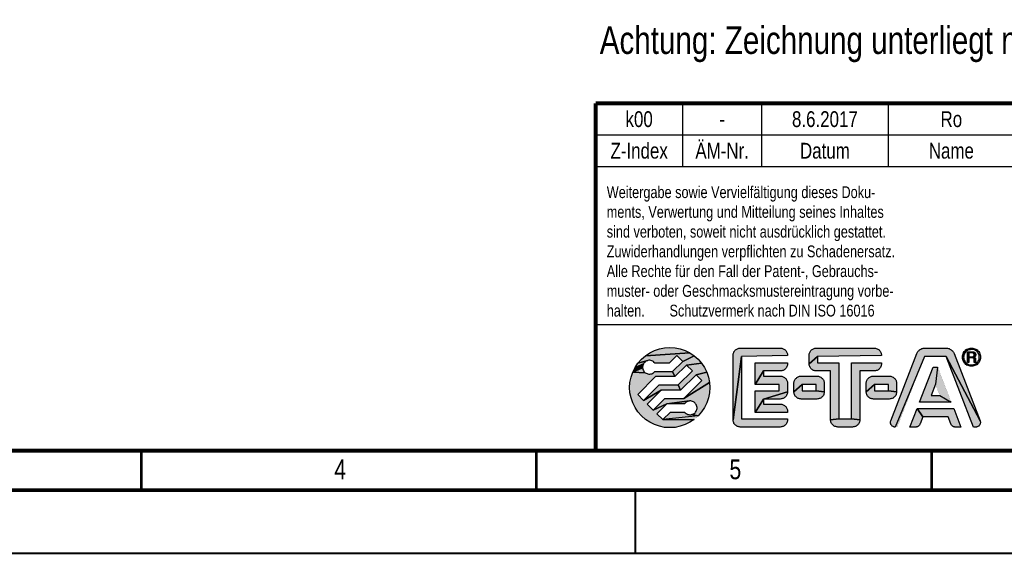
# Model space of a CAD drawing. Extents: x 0 to 420, y 0 to 297.
# Tile 9 of 33: x 152 to 277, y 0 to 68. Entities that reach past the tile are written whole.
import ezdxf

# ---------------------------------------------------------------- set-up
doc = ezdxf.new("R2010")
doc.units = 0
doc.header["$LTSCALE"] = 23.1
for name, color, linetype in [('T-EM12-T00-100-LINE_DXF_FORMAT', 7, 'CONTINUOUS'), ('T-EM12-T00-100-LINE_DXF_TEXT', 7, 'CONTINUOUS'), ('T-EM12-T00-1DXF_CONTINUOUS_LINE', 7, 'CONTINUOUS')]:
    doc.layers.add(name, color=color, linetype=linetype)
doc.styles.get("Standard").update_dxf_attribs({"font": 'txt', "width": 0.8})

# ---------------------------------------------------------------- blocks, each defined once
blk = doc.blocks.new('FRM-LOGO_BL3', base_point=(251.5, 21))
at = {"layer": 'T-EM12-T00-1DXF_CONTINUOUS_LINE', "linetype": 'CONTINUOUS'}
for points in [[(235.27, 25.06), (234.31, 24.1), (232.5, 24.1), (232.42, 24.19), (232.33, 24.28), (232.22, 24.34), (232.11, 24.4), (231.99, 24.43), (231.87, 24.45), (231.74, 24.45), (231.62, 24.43), (230.35, 24.09), (230.79, 24.59), (231.29, 25.03), (236.92, 25.4), (237.47, 25.03), (236.01, 24.32)], [(234.38, 26.08), (235.04, 26.04), (235.69, 25.91), (236.32, 25.69), (236.92, 25.4), (231.29, 25.03), (231.84, 25.4), (232.43, 25.69), (233.06, 25.91), (233.72, 26.04)], [(237.97, 24.59), (238.41, 24.09), (236.48, 23.85), (235.02, 22.38), (234.74, 23.05), (236.01, 24.32), (237.47, 25.03)], [(243.21, 25.99), (243.3, 26), (248.35, 26), (248.45, 25.99), (248.55, 25.98), (248.64, 25.95), (248.73, 25.92), (248.82, 25.88), (248.9, 25.82), (248.97, 25.76), (249.04, 25.69), (249.1, 25.62), (249.16, 25.54), (249.2, 25.45), (249.23, 25.36), (249.26, 25.27), (249.27, 25.17), (249.28, 25.07), (243.43, 24.95), (242.38, 16.92), (242.38, 25.07), (242.38, 25.17), (242.4, 25.27), (242.42, 25.36), (242.46, 25.45), (242.5, 25.54), (242.56, 25.62), (242.62, 25.69), (242.69, 25.76), (242.76, 25.82), (242.84, 25.88), (242.93, 25.92), (243.02, 25.95), (243.11, 25.98)], [(249.28, 17.05), (249.28, 16.92), (249.27, 16.83), (249.26, 16.73), (249.23, 16.64), (249.2, 16.55), (249.16, 16.46), (249.1, 16.38), (249.04, 16.31), (248.97, 16.24), (248.9, 16.18), (248.82, 16.12), (248.73, 16.08), (248.64, 16.05), (248.55, 16.02), (248.45, 16.01), (248.35, 16), (243.3, 16), (243.21, 16.01), (243.11, 16.02), (243.02, 16.05), (242.93, 16.08), (242.84, 16.12), (242.76, 16.18), (242.69, 16.24), (242.62, 16.31), (242.56, 16.38), (242.5, 16.46), (242.46, 16.55), (242.42, 16.64), (242.4, 16.73), (242.38, 16.83), (242.38, 16.92), (243.43, 24.95), (243.43, 17.05)], [(252.83, 25.99), (252.93, 26), (260.23, 26), (260.33, 25.99), (260.42, 25.98), (260.51, 25.95), (260.61, 25.92), (260.69, 25.88), (260.77, 25.82), (260.85, 25.76), (260.92, 25.69), (260.98, 25.62), (261.03, 25.54), (261.07, 25.45), (261.11, 25.36), (261.13, 25.27), (261.15, 25.17), (261.15, 25.07), (253.05, 24.95), (252, 24.02), (252, 25.07), (252.01, 25.17), (252.02, 25.27), (252.05, 25.36), (252.08, 25.45), (252.13, 25.54), (252.18, 25.62), (252.24, 25.69), (252.31, 25.76), (252.39, 25.82), (252.47, 25.88), (252.55, 25.92), (252.64, 25.95), (252.74, 25.98)], [(255.78, 24.15), (255.78, 17.05), (254.73, 16.92), (254.73, 23.1), (252.93, 23.1), (252.83, 23.11), (252.74, 23.12), (252.64, 23.15), (252.55, 23.18), (252.47, 23.22), (252.39, 23.28), (252.31, 23.34), (252.24, 23.41), (252.18, 23.48), (252.13, 23.56), (252.08, 23.65), (252.05, 23.74), (252.02, 23.83), (252.01, 23.93), (252, 24.02), (253.05, 24.95), (253.05, 24.15)], [(266.55, 26), (266.65, 26), (269.32, 26), (269.43, 26), (269.53, 25.98), (269.63, 25.96), (269.72, 25.93), (269.82, 25.88), (269.9, 25.83), (269.99, 25.78), (270.07, 25.71), (270.14, 25.64), (270.2, 25.56), (270.26, 25.48), (270.31, 25.39), (270.35, 25.3), (273.64, 16.78), (269.36, 24.95), (266.62, 24.95), (262.88, 16), (262.81, 16), (262.75, 16.01), (262.68, 16.03), (262.62, 16.06), (262.57, 16.09), (262.51, 16.13), (262.47, 16.17), (262.42, 16.22), (262.39, 16.28), (262.35, 16.34), (262.33, 16.4), (262.31, 16.46), (262.3, 16.52), (262.3, 16.59), (262.31, 16.66), (262.32, 16.72), (262.34, 16.78), (265.63, 25.3), (265.67, 25.39), (265.72, 25.48), (265.78, 25.56), (265.84, 25.64), (265.91, 25.71), (265.99, 25.78), (266.07, 25.83), (266.16, 25.88), (266.26, 25.93), (266.35, 25.96), (266.45, 25.98)], [(273.17, 16), (273.1, 16), (272.81, 16), (269.36, 24.95), (273.64, 16.78), (273.66, 16.72), (273.67, 16.66), (273.68, 16.59), (273.67, 16.52), (273.66, 16.46), (273.65, 16.4), (273.62, 16.34), (273.59, 16.28), (273.56, 16.22), (273.51, 16.17), (273.46, 16.13), (273.41, 16.09), (273.35, 16.06), (273.29, 16.03), (273.23, 16.01)], [(271.76, 25.45), (271.69, 25.34), (271.63, 25.23), (271.59, 25.11), (271.57, 24.98), (271.56, 24.85), (271.41, 24.7), (271.4, 24.85), (271.41, 25), (271.44, 25.15), (271.49, 25.29), (271.55, 25.43), (271.85, 25.55)], [(272.17, 25.76), (272.05, 25.71), (271.95, 25.64), (271.85, 25.55), (271.55, 25.43), (271.64, 25.55), (271.74, 25.66), (271.85, 25.76), (272.42, 25.83), (272.29, 25.81)], [(272.55, 26), (272.7, 25.99), (272.85, 25.96), (272.99, 25.91), (273.12, 25.85), (273.25, 25.76), (273.36, 25.66), (273.46, 25.55), (273.55, 25.43), (273.61, 25.29), (273.66, 25.15), (273.69, 25), (273.7, 24.85), (273.69, 24.7), (273.66, 24.55), (273.61, 24.41), (273.55, 24.28), (273.46, 24.15), (273.36, 24.04), (273.25, 23.94), (272.81, 23.89), (272.93, 23.94), (273.04, 23.99), (273.15, 24.06), (273.25, 24.15), (273.33, 24.25), (273.41, 24.35), (273.46, 24.47), (273.51, 24.59), (273.53, 24.72), (273.54, 24.85), (273.53, 24.98), (273.51, 25.11), (273.46, 25.23), (273.41, 25.34), (273.33, 25.45), (273.25, 25.55), (273.15, 25.64), (273.04, 25.71), (272.93, 25.76), (272.81, 25.81), (272.68, 25.83), (272.55, 25.84), (272.42, 25.83), (271.85, 25.76), (271.97, 25.85), (272.11, 25.91), (272.25, 25.96), (272.4, 25.99)], [(272.23, 25.38), (272.05, 24.16), (272.05, 25.54), (272.71, 25.54), (272.76, 25.54), (272.8, 25.53), (272.85, 25.51), (272.89, 25.49), (272.94, 25.46), (272.97, 25.43), (273, 25.4), (273.03, 25.35), (273.05, 25.31), (273.07, 25.27), (273.08, 25.22), (273.09, 25.17), (273.08, 25.12), (273.07, 25.07), (273.06, 25.02), (273.04, 24.98), (273.01, 24.94), (272.98, 24.9), (272.71, 24.91), (272.74, 24.92), (272.76, 24.93), (272.79, 24.94), (272.82, 24.96), (272.84, 24.98), (272.86, 25), (272.88, 25.03), (272.89, 25.06), (272.9, 25.09), (272.91, 25.12), (272.91, 25.15), (272.91, 25.18), (272.9, 25.21), (272.89, 25.24), (272.88, 25.26), (272.86, 25.29), (272.84, 25.31), (272.82, 25.33), (272.79, 25.35), (272.76, 25.36), (272.74, 25.37), (272.71, 25.38), (272.68, 25.38)], [(272.68, 24.91), (272.71, 24.91), (272.98, 24.9), (272.23, 24.75), (272.23, 24.16), (272.05, 24.16), (272.23, 25.38), (272.23, 24.91)], [(230.93, 23.64), (230.93, 23.51), (229.69, 22.94), (229.98, 23.54), (231.04, 23.99), (230.98, 23.88), (230.95, 23.76)], [(231.1, 24.1), (231.04, 23.99), (229.98, 23.54), (230.35, 24.09), (231.62, 24.43), (231.5, 24.39), (231.38, 24.34), (231.28, 24.28), (231.19, 24.19)], [(238.41, 24.09), (238.78, 23.54), (239.07, 22.94), (237.7, 22.63), (235.73, 20.67), (235.45, 21.33), (237.23, 23.1), (236.48, 23.85)], [(248.45, 23.11), (248.35, 23.1), (246.23, 23.1), (245.18, 21.4), (245.18, 24.15), (249.28, 24.15), (249.28, 24.02), (249.27, 23.93), (249.26, 23.83), (249.23, 23.74), (249.2, 23.65), (249.16, 23.56), (249.1, 23.48), (249.04, 23.41), (248.97, 23.34), (248.9, 23.28), (248.82, 23.22), (248.73, 23.18), (248.64, 23.15), (248.55, 23.12)], [(260.33, 23.11), (260.23, 23.1), (258.43, 23.1), (258.43, 16.92), (257.38, 17.05), (257.38, 24.15), (261.15, 24.15), (261.15, 24.02), (261.15, 23.93), (261.13, 23.83), (261.11, 23.74), (261.07, 23.65), (261.03, 23.56), (260.98, 23.48), (260.92, 23.41), (260.85, 23.34), (260.77, 23.28), (260.69, 23.22), (260.61, 23.18), (260.51, 23.15), (260.42, 23.12)], [(271.57, 24.72), (271.59, 24.59), (271.63, 24.47), (271.69, 24.35), (271.76, 24.25), (271.64, 24.15), (271.55, 24.28), (271.49, 24.41), (271.44, 24.55), (271.41, 24.7), (271.56, 24.85)], [(271.85, 24.15), (271.95, 24.06), (272.05, 23.99), (272.17, 23.94), (271.97, 23.85), (271.85, 23.94), (271.74, 24.04), (271.64, 24.15), (271.76, 24.25)], [(272.55, 23.86), (272.68, 23.87), (273.25, 23.94), (273.12, 23.85), (272.99, 23.79), (272.85, 23.74), (272.7, 23.71), (272.55, 23.7), (272.4, 23.71), (272.25, 23.74), (272.11, 23.79), (271.97, 23.85), (272.17, 23.94), (272.29, 23.89), (272.42, 23.87)], [(272.23, 24.75), (272.98, 24.9), (272.95, 24.87), (272.91, 24.84), (272.92, 24.83), (272.94, 24.82), (272.96, 24.81), (272.98, 24.79), (272.99, 24.78), (273.01, 24.76), (273.02, 24.75), (273.03, 24.73), (273.04, 24.71), (273.05, 24.69), (273.05, 24.67), (273.06, 24.64), (273.06, 24.62), (273.07, 24.29), (273.07, 24.28), (272.9, 24.27), (272.9, 24.29), (272.88, 24.57), (272.88, 24.59), (272.88, 24.61), (272.87, 24.63), (272.87, 24.64), (272.86, 24.66), (272.85, 24.68), (272.83, 24.69), (272.82, 24.71), (272.8, 24.72), (272.79, 24.73), (272.77, 24.74), (272.75, 24.74), (272.73, 24.75), (272.71, 24.75), (272.69, 24.75)], [(273.08, 24.27), (273.08, 24.26), (272.9, 24.24), (272.9, 24.27), (273.07, 24.28)], [(273.08, 24.25), (273.09, 24.24), (272.9, 24.22), (272.9, 24.24), (273.08, 24.26)], [(273.1, 24.23), (273.1, 24.22), (272.91, 24.2), (272.9, 24.22), (273.09, 24.24), (273.09, 24.24)], [(273.12, 24.21), (273.12, 24.2), (272.91, 24.18), (272.91, 24.2), (273.1, 24.22), (273.11, 24.21)], [(273.14, 24.19), (273.14, 24.16), (272.92, 24.16), (272.91, 24.18), (273.12, 24.2), (273.13, 24.2)], [(232.42, 22.96), (232.5, 23.05), (234.74, 23.05), (235.02, 22.38), (232.59, 22.38), (230.32, 20.11), (231.06, 19.37), (233.3, 20.67), (231.53, 18.9), (232.28, 18.15), (234.01, 18.95), (232.75, 17.68), (233.49, 16.94), (237.47, 16.97), (236.92, 16.6), (236.32, 16.31), (235.69, 16.09), (235.04, 15.96), (234.38, 15.92), (233.72, 15.96), (233.06, 16.09), (232.43, 16.31), (231.84, 16.6), (231.29, 16.97), (230.79, 17.41), (230.35, 17.91), (229.98, 18.46), (229.69, 19.06), (229.47, 19.69), (229.34, 20.34), (229.3, 21), (229.34, 21.66), (229.47, 22.31), (229.69, 22.94), (231.28, 22.87), (231.38, 22.81), (231.5, 22.76), (231.62, 22.72), (231.74, 22.7), (231.87, 22.7), (231.99, 22.72), (232.11, 22.75), (232.22, 22.81), (232.33, 22.87)], [(231.19, 22.96), (231.28, 22.87), (229.69, 22.94), (230.93, 23.51), (230.95, 23.39), (230.98, 23.27), (231.04, 23.16), (231.1, 23.05)], [(239.07, 22.94), (239.29, 22.31), (239.42, 21.66), (236.17, 19.62), (238.44, 21.89), (237.7, 22.63)], [(249.28, 21.52), (249.28, 20.47), (246.23, 19.55), (245.18, 17.85), (245.18, 20.6), (248.23, 20.6), (248.23, 21.4), (245.18, 21.4), (246.23, 23.1), (246.23, 22.45), (248.35, 22.45), (248.45, 22.44), (248.55, 22.43), (248.64, 22.4), (248.73, 22.37), (248.82, 22.33), (248.9, 22.27), (248.97, 22.21), (249.04, 22.14), (249.1, 22.07), (249.16, 21.99), (249.2, 21.9), (249.23, 21.81), (249.26, 21.72), (249.27, 21.62)], [(250.91, 22.44), (251, 22.45), (253, 22.45), (253.1, 22.44), (253.2, 22.43), (253.29, 22.4), (253.38, 22.37), (253.47, 22.33), (253.55, 22.27), (253.62, 22.21), (253.69, 22.14), (253.75, 22.07), (253.81, 21.99), (253.85, 21.9), (253.88, 21.81), (253.91, 21.72), (253.92, 21.62), (253.93, 21.52), (253.93, 20.47), (252.88, 20.6), (252.88, 21.4), (251.13, 21.4), (250.08, 20.47), (250.08, 21.52), (250.08, 21.62), (250.1, 21.72), (250.12, 21.81), (250.16, 21.9), (250.2, 21.99), (250.26, 22.07), (250.32, 22.14), (250.39, 22.21), (250.46, 22.27), (250.54, 22.33), (250.63, 22.37), (250.72, 22.4), (250.81, 22.43)], [(260.06, 22.44), (260.15, 22.45), (262.15, 22.45), (262.25, 22.44), (262.35, 22.43), (262.44, 22.4), (262.53, 22.37), (262.62, 22.33), (262.7, 22.27), (262.77, 22.21), (262.84, 22.14), (262.9, 22.07), (262.96, 21.99), (263, 21.9), (263.03, 21.81), (263.06, 21.72), (263.07, 21.62), (263.08, 21.52), (263.08, 20.47), (262.03, 20.6), (262.03, 21.4), (260.28, 21.4), (259.23, 20.47), (259.23, 21.52), (259.23, 21.62), (259.25, 21.72), (259.27, 21.81), (259.31, 21.9), (259.35, 21.99), (259.41, 22.07), (259.47, 22.14), (259.54, 22.21), (259.61, 22.27), (259.69, 22.33), (259.78, 22.37), (259.87, 22.4), (259.96, 22.43)], [(268.54, 20), (269.99, 19.15), (265.99, 19.15), (267.71, 23.6), (268.27, 23.6), (267.99, 21.42), (267.44, 20)], [(233.3, 20.67), (231.06, 19.37), (233.03, 21.33), (235.45, 21.33), (235.73, 20.67)], [(239.29, 19.69), (239.07, 19.06), (238.78, 18.46), (238.41, 17.91), (237.97, 17.41), (237.14, 17.57), (237.26, 17.61), (237.37, 17.66), (237.48, 17.72), (237.57, 17.81), (237.65, 17.9), (237.72, 18.01), (237.77, 18.12), (237.81, 18.24), (237.83, 18.36), (237.83, 18.49), (237.81, 18.61), (237.77, 18.73), (237.72, 18.84), (237.65, 18.95), (237.57, 19.04), (237.48, 19.13), (237.37, 19.19), (237.26, 19.24), (237.14, 19.28), (237.02, 19.3), (236.89, 19.3), (234.01, 18.95), (232.28, 18.15), (233.74, 19.62), (236.17, 19.62), (239.42, 21.66), (239.46, 21), (239.42, 20.34)], [(252.88, 20.6), (253.93, 20.47), (253.92, 20.38), (253.91, 20.28), (253.88, 20.19), (253.85, 20.1), (253.81, 20.01), (253.75, 19.93), (253.69, 19.86), (253.62, 19.79), (253.55, 19.73), (253.47, 19.67), (253.38, 19.63), (253.29, 19.6), (253.2, 19.57), (253.1, 19.56), (253, 19.55), (251, 19.55), (250.91, 19.56), (250.81, 19.57), (250.72, 19.6), (250.63, 19.63), (250.54, 19.67), (250.46, 19.73), (250.39, 19.79), (250.32, 19.86), (250.26, 19.93), (250.2, 20.01), (250.16, 20.1), (250.12, 20.19), (250.1, 20.28), (250.08, 20.38), (250.08, 20.47), (251.13, 21.4), (251.13, 20.6)], [(262.03, 20.6), (263.08, 20.47), (263.07, 20.38), (263.06, 20.28), (263.03, 20.19), (263, 20.1), (262.96, 20.01), (262.9, 19.93), (262.84, 19.86), (262.77, 19.79), (262.7, 19.73), (262.62, 19.67), (262.53, 19.63), (262.44, 19.6), (262.35, 19.57), (262.25, 19.56), (262.15, 19.55), (260.15, 19.55), (260.06, 19.56), (259.96, 19.57), (259.87, 19.6), (259.78, 19.63), (259.69, 19.67), (259.61, 19.73), (259.54, 19.79), (259.47, 19.86), (259.41, 19.93), (259.35, 20.01), (259.31, 20.1), (259.27, 20.19), (259.25, 20.28), (259.23, 20.38), (259.23, 20.47), (260.28, 21.4), (260.28, 20.6)], [(248.45, 19.56), (248.35, 19.55), (246.23, 19.55), (249.28, 20.47), (249.27, 20.38), (249.26, 20.28), (249.23, 20.19), (249.2, 20.1), (249.16, 20.01), (249.1, 19.93), (249.04, 19.86), (248.97, 19.79), (248.9, 19.73), (248.82, 19.67), (248.73, 19.63), (248.64, 19.6), (248.55, 19.57)], [(236.34, 19.04), (236.25, 18.95), (234.01, 18.95), (236.89, 19.3), (236.77, 19.28), (236.65, 19.25), (236.54, 19.19), (236.43, 19.13)], [(249.28, 17.98), (249.28, 17.85), (245.18, 17.85), (246.23, 19.55), (246.23, 18.9), (248.35, 18.9), (248.45, 18.89), (248.55, 18.88), (248.64, 18.85), (248.73, 18.82), (248.82, 18.78), (248.9, 18.72), (248.97, 18.66), (249.04, 18.59), (249.1, 18.52), (249.16, 18.44), (249.2, 18.35), (249.23, 18.26), (249.26, 18.17), (249.27, 18.07)], [(236.89, 17.55), (237.02, 17.55), (237.14, 17.57), (237.97, 17.41), (233.49, 16.94), (234.45, 17.9), (236.25, 17.9), (236.34, 17.81), (236.43, 17.72), (236.54, 17.66), (236.65, 17.6), (236.77, 17.57)], [(265.53, 16), (265.47, 16), (264.77, 16), (265.68, 18.35), (266.4, 17.3), (266.05, 16.4), (266.03, 16.35), (266, 16.3), (265.97, 16.25), (265.93, 16.2), (265.89, 16.16), (265.85, 16.13), (265.8, 16.09), (265.75, 16.07), (265.7, 16.04), (265.64, 16.02), (265.58, 16.01)], [(270.3, 18.35), (271.21, 16), (270.51, 16), (270.45, 16), (270.39, 16.01), (270.34, 16.02), (270.28, 16.04), (270.23, 16.07), (270.18, 16.09), (270.13, 16.13), (270.09, 16.16), (270.05, 16.2), (270.01, 16.25), (269.98, 16.3), (269.95, 16.35), (269.93, 16.4), (269.58, 17.3), (266.4, 17.3), (265.68, 18.35)], [(257.38, 17.05), (258.43, 16.92), (258.42, 16.83), (258.41, 16.73), (258.38, 16.64), (258.35, 16.55), (258.31, 16.46), (258.25, 16.38), (258.19, 16.31), (258.12, 16.24), (258.05, 16.18), (257.97, 16.12), (257.88, 16.08), (257.79, 16.05), (257.7, 16.02), (257.6, 16.01), (257.5, 16), (255.65, 16), (255.56, 16.01), (255.46, 16.02), (255.37, 16.05), (255.28, 16.08), (255.19, 16.12), (255.11, 16.18), (255.04, 16.24), (254.97, 16.31), (254.91, 16.38), (254.85, 16.46), (254.81, 16.55), (254.77, 16.64), (254.75, 16.73), (254.73, 16.83), (254.73, 16.92), (255.78, 17.05)]]:
    blk.add_hatch(color=7, dxfattribs=at).paths.add_polyline_path(points)
at = {"layer": 'T-EM12-T00-1DXF_CONTINUOUS_LINE', "color": 7, "linetype": 'CONTINUOUS', "const_width": 0.01}
for points in [[(239.46, 21, 1), (229.3, 21)], [(243.3, 26, 0.414214), (242.38, 25.07)], [(249.28, 25.07, 0.414214), (248.35, 26)], [(252.93, 26, 0.414214), (252, 25.07)], [(261.15, 25.07, 0.414214), (260.23, 26)], [(266.65, 26, 0.309998), (265.63, 25.3)], [(270.35, 25.3, 0.309998), (269.32, 26)], [(273.7, 24.85, 1), (271.4, 24.85)], [(273.54, 24.85, 1), (271.56, 24.85)], [(272.68, 24.91, 1), (272.68, 25.38)], [(272.91, 24.84, 0.756108), (272.71, 25.54)], [(232.5, 24.1, 3), (232.5, 23.05)], [(248.35, 23.1, 0.414214), (249.28, 24.02)], [(252, 24.02, 0.414214), (252.93, 23.1)], [(260.23, 23.1, 0.414214), (261.15, 24.02)], [(271.4, 24.85, 1), (273.7, 24.85)], [(271.56, 24.85, 1), (273.54, 24.85)], [(272.88, 24.57, 0.401491), (272.69, 24.75)], [(272.9, 24.29, 0.068239), (272.92, 24.16)], [(273.06, 24.62, 0.294001), (272.91, 24.84)], [(273.07, 24.29, 0.281712), (273.14, 24.19)], [(249.28, 21.52, 0.414214), (248.35, 22.45)], [(251, 22.45, 0.414214), (250.08, 21.52)], [(253.93, 21.52, 0.414214), (253, 22.45)], [(260.15, 22.45, 0.414214), (259.23, 21.52)], [(263.08, 21.52, 0.414214), (262.15, 22.45)], [(229.3, 21, 1), (239.46, 21)], [(248.35, 19.55, 0.414214), (249.28, 20.47)], [(250.08, 20.47, 0.414214), (251, 19.55)], [(253, 19.55, 0.414214), (253.93, 20.47)], [(259.23, 20.47, 0.414214), (260.15, 19.55)], [(262.15, 19.55, 0.414214), (263.08, 20.47)], [(236.25, 17.9, 3), (236.25, 18.95)], [(249.28, 17.98, 0.414214), (248.35, 18.9)], [(242.38, 16.92, 0.414214), (243.3, 16)], [(248.35, 16, 0.414214), (249.28, 16.92)], [(254.73, 16.92, 0.414214), (255.65, 16)], [(257.5, 16, 0.414214), (258.43, 16.92)], [(262.34, 16.78, 0.526719), (262.88, 16)], [(265.47, 16, 0.309998), (266.05, 16.4)], [(269.93, 16.4, 0.309998), (270.51, 16)], [(273.1, 16, 0.526719), (273.64, 16.78)]]:
    blk.add_lwpolyline(points, format="xyb", dxfattribs=at)
at = {"layer": 'T-EM12-T00-1DXF_CONTINUOUS_LINE', "color": 7, "linetype": 'CONTINUOUS'}
for points in [[(235.27, 25.06), (234.31, 24.1), (232.5, 24.1), (232.42, 24.19), (232.33, 24.28), (232.22, 24.34), (232.11, 24.4), (231.99, 24.43), (231.87, 24.45), (231.74, 24.45), (231.62, 24.43), (230.35, 24.09), (230.79, 24.59), (231.29, 25.03), (236.92, 25.4), (237.47, 25.03), (236.01, 24.32), (235.27, 25.06)], [(234.38, 26.08), (235.04, 26.04), (235.69, 25.91), (236.32, 25.69), (236.92, 25.4), (231.29, 25.03), (231.84, 25.4), (232.43, 25.69), (233.06, 25.91), (233.72, 26.04), (234.38, 26.08)], [(237.97, 24.59), (238.41, 24.09), (236.48, 23.85), (235.02, 22.38), (234.74, 23.05), (236.01, 24.32), (237.47, 25.03), (237.97, 24.59)], [(243.21, 25.99), (243.3, 26), (248.35, 26), (248.45, 25.99), (248.55, 25.98), (248.64, 25.95), (248.73, 25.92), (248.82, 25.88), (248.9, 25.82), (248.97, 25.76), (249.04, 25.69), (249.1, 25.62), (249.16, 25.54), (249.2, 25.45), (249.23, 25.36), (249.26, 25.27), (249.27, 25.17), (249.28, 25.07), (243.43, 24.95), (242.38, 16.92), (242.38, 25.07), (242.38, 25.17), (242.4, 25.27), (242.42, 25.36), (242.46, 25.45), (242.5, 25.54), (242.56, 25.62), (242.62, 25.69), (242.69, 25.76), (242.76, 25.82), (242.84, 25.88), (242.93, 25.92), (243.02, 25.95), (243.11, 25.98), (243.21, 25.99)], [(249.28, 17.05), (249.28, 16.92), (249.27, 16.83), (249.26, 16.73), (249.23, 16.64), (249.2, 16.55), (249.16, 16.46), (249.1, 16.38), (249.04, 16.31), (248.97, 16.24), (248.9, 16.18), (248.82, 16.12), (248.73, 16.08), (248.64, 16.05), (248.55, 16.02), (248.45, 16.01), (248.35, 16), (243.3, 16), (243.21, 16.01), (243.11, 16.02), (243.02, 16.05), (242.93, 16.08), (242.84, 16.12), (242.76, 16.18), (242.69, 16.24), (242.62, 16.31), (242.56, 16.38), (242.5, 16.46), (242.46, 16.55), (242.42, 16.64), (242.4, 16.73), (242.38, 16.83), (242.38, 16.92), (243.43, 24.95), (243.43, 17.05), (249.28, 17.05)], [(252.83, 25.99), (252.93, 26), (260.23, 26), (260.33, 25.99), (260.42, 25.98), (260.51, 25.95), (260.61, 25.92), (260.69, 25.88), (260.77, 25.82), (260.85, 25.76), (260.92, 25.69), (260.98, 25.62), (261.03, 25.54), (261.07, 25.45), (261.11, 25.36), (261.13, 25.27), (261.15, 25.17), (261.15, 25.07), (253.05, 24.95), (252, 24.02), (252, 25.07), (252.01, 25.17), (252.02, 25.27), (252.05, 25.36), (252.08, 25.45), (252.13, 25.54), (252.18, 25.62), (252.24, 25.69), (252.31, 25.76), (252.39, 25.82), (252.47, 25.88), (252.55, 25.92), (252.64, 25.95), (252.74, 25.98), (252.83, 25.99)], [(255.78, 24.15), (255.78, 17.05), (254.73, 16.92), (254.73, 23.1), (252.93, 23.1), (252.83, 23.11), (252.74, 23.12), (252.64, 23.15), (252.55, 23.18), (252.47, 23.22), (252.39, 23.28), (252.31, 23.34), (252.24, 23.41), (252.18, 23.48), (252.13, 23.56), (252.08, 23.65), (252.05, 23.74), (252.02, 23.83), (252.01, 23.93), (252, 24.02), (253.05, 24.95), (253.05, 24.15), (255.78, 24.15)], [(266.55, 26), (266.65, 26), (269.32, 26), (269.43, 26), (269.53, 25.98), (269.63, 25.96), (269.72, 25.93), (269.82, 25.88), (269.9, 25.83), (269.99, 25.78), (270.07, 25.71), (270.14, 25.64), (270.2, 25.56), (270.26, 25.48), (270.31, 25.39), (270.35, 25.3), (273.64, 16.78), (269.36, 24.95), (266.62, 24.95), (262.88, 16), (262.81, 16), (262.75, 16.01), (262.68, 16.03), (262.62, 16.06), (262.57, 16.09), (262.51, 16.13), (262.47, 16.17), (262.42, 16.22), (262.39, 16.28), (262.35, 16.34), (262.33, 16.4), (262.31, 16.46), (262.3, 16.52), (262.3, 16.59), (262.31, 16.66), (262.32, 16.72), (262.34, 16.78), (265.63, 25.3), (265.67, 25.39), (265.72, 25.48), (265.78, 25.56), (265.84, 25.64), (265.91, 25.71), (265.99, 25.78), (266.07, 25.83), (266.16, 25.88), (266.26, 25.93), (266.35, 25.96), (266.45, 25.98), (266.55, 26)], [(273.17, 16), (273.1, 16), (272.81, 16), (269.36, 24.95), (273.64, 16.78), (273.66, 16.72), (273.67, 16.66), (273.68, 16.59), (273.67, 16.52), (273.66, 16.46), (273.65, 16.4), (273.62, 16.34), (273.59, 16.28), (273.56, 16.22), (273.51, 16.17), (273.46, 16.13), (273.41, 16.09), (273.35, 16.06), (273.29, 16.03), (273.23, 16.01), (273.17, 16)], [(271.76, 25.45), (271.69, 25.34), (271.63, 25.23), (271.59, 25.11), (271.57, 24.98), (271.56, 24.85), (271.41, 24.7), (271.4, 24.85), (271.41, 25), (271.44, 25.15), (271.49, 25.29), (271.55, 25.43), (271.85, 25.55), (271.76, 25.45)], [(272.17, 25.76), (272.05, 25.71), (271.95, 25.64), (271.85, 25.55), (271.55, 25.43), (271.64, 25.55), (271.74, 25.66), (271.85, 25.76), (272.42, 25.83), (272.29, 25.81), (272.17, 25.76)], [(272.55, 26), (272.7, 25.99), (272.85, 25.96), (272.99, 25.91), (273.12, 25.85), (273.25, 25.76), (273.36, 25.66), (273.46, 25.55), (273.55, 25.43), (273.61, 25.29), (273.66, 25.15), (273.69, 25), (273.7, 24.85), (273.69, 24.7), (273.66, 24.55), (273.61, 24.41), (273.55, 24.28), (273.46, 24.15), (273.36, 24.04), (273.25, 23.94), (272.81, 23.89), (272.93, 23.94), (273.04, 23.99), (273.15, 24.06), (273.25, 24.15), (273.33, 24.25), (273.41, 24.35), (273.46, 24.47), (273.51, 24.59), (273.53, 24.72), (273.54, 24.85), (273.53, 24.98), (273.51, 25.11), (273.46, 25.23), (273.41, 25.34), (273.33, 25.45), (273.25, 25.55), (273.15, 25.64), (273.04, 25.71), (272.93, 25.76), (272.81, 25.81), (272.68, 25.83), (272.55, 25.84), (272.42, 25.83), (271.85, 25.76), (271.97, 25.85), (272.11, 25.91), (272.25, 25.96), (272.4, 25.99), (272.55, 26)], [(272.23, 25.38), (272.05, 24.16), (272.05, 25.54), (272.71, 25.54), (272.76, 25.54), (272.8, 25.53), (272.85, 25.51), (272.89, 25.49), (272.94, 25.46), (272.97, 25.43), (273, 25.4), (273.03, 25.35), (273.05, 25.31), (273.07, 25.27), (273.08, 25.22), (273.09, 25.17), (273.08, 25.12), (273.07, 25.07), (273.06, 25.02), (273.04, 24.98), (273.01, 24.94), (272.98, 24.9), (272.71, 24.91), (272.74, 24.92), (272.76, 24.93), (272.79, 24.94), (272.82, 24.96), (272.84, 24.98), (272.86, 25), (272.88, 25.03), (272.89, 25.06), (272.9, 25.09), (272.91, 25.12), (272.91, 25.15), (272.91, 25.18), (272.9, 25.21), (272.89, 25.24), (272.88, 25.26), (272.86, 25.29), (272.84, 25.31), (272.82, 25.33), (272.79, 25.35), (272.76, 25.36), (272.74, 25.37), (272.71, 25.38), (272.68, 25.38), (272.23, 25.38)], [(272.68, 24.91), (272.71, 24.91), (272.98, 24.9), (272.23, 24.75), (272.23, 24.16), (272.05, 24.16), (272.23, 25.38), (272.23, 24.91), (272.68, 24.91)], [(230.93, 23.64), (230.93, 23.51), (229.69, 22.94), (229.98, 23.54), (231.04, 23.99), (230.98, 23.88), (230.95, 23.76), (230.93, 23.64)], [(231.1, 24.1), (231.04, 23.99), (229.98, 23.54), (230.35, 24.09), (231.62, 24.43), (231.5, 24.39), (231.38, 24.34), (231.28, 24.28), (231.19, 24.19), (231.1, 24.1)], [(238.41, 24.09), (238.78, 23.54), (239.07, 22.94), (237.7, 22.63), (235.73, 20.67), (235.45, 21.33), (237.23, 23.1), (236.48, 23.85), (238.41, 24.09)], [(248.45, 23.11), (248.35, 23.1), (246.23, 23.1), (245.18, 21.4), (245.18, 24.15), (249.28, 24.15), (249.28, 24.02), (249.27, 23.93), (249.26, 23.83), (249.23, 23.74), (249.2, 23.65), (249.16, 23.56), (249.1, 23.48), (249.04, 23.41), (248.97, 23.34), (248.9, 23.28), (248.82, 23.22), (248.73, 23.18), (248.64, 23.15), (248.55, 23.12), (248.45, 23.11)], [(260.33, 23.11), (260.23, 23.1), (258.43, 23.1), (258.43, 16.92), (257.38, 17.05), (257.38, 24.15), (261.15, 24.15), (261.15, 24.02), (261.15, 23.93), (261.13, 23.83), (261.11, 23.74), (261.07, 23.65), (261.03, 23.56), (260.98, 23.48), (260.92, 23.41), (260.85, 23.34), (260.77, 23.28), (260.69, 23.22), (260.61, 23.18), (260.51, 23.15), (260.42, 23.12), (260.33, 23.11)], [(271.57, 24.72), (271.59, 24.59), (271.63, 24.47), (271.69, 24.35), (271.76, 24.25), (271.64, 24.15), (271.55, 24.28), (271.49, 24.41), (271.44, 24.55), (271.41, 24.7), (271.56, 24.85), (271.57, 24.72)], [(271.85, 24.15), (271.95, 24.06), (272.05, 23.99), (272.17, 23.94), (271.97, 23.85), (271.85, 23.94), (271.74, 24.04), (271.64, 24.15), (271.76, 24.25), (271.85, 24.15)], [(272.55, 23.86), (272.68, 23.87), (273.25, 23.94), (273.12, 23.85), (272.99, 23.79), (272.85, 23.74), (272.7, 23.71), (272.55, 23.7), (272.4, 23.71), (272.25, 23.74), (272.11, 23.79), (271.97, 23.85), (272.17, 23.94), (272.29, 23.89), (272.42, 23.87), (272.55, 23.86)], [(272.23, 24.75), (272.98, 24.9), (272.95, 24.87), (272.91, 24.84), (272.92, 24.83), (272.94, 24.82), (272.96, 24.81), (272.98, 24.79), (272.99, 24.78), (273.01, 24.76), (273.02, 24.75), (273.03, 24.73), (273.04, 24.71), (273.05, 24.69), (273.05, 24.67), (273.06, 24.64), (273.06, 24.62), (273.07, 24.29), (273.07, 24.28), (272.9, 24.27), (272.9, 24.29), (272.88, 24.57), (272.88, 24.59), (272.88, 24.61), (272.87, 24.63), (272.87, 24.64), (272.86, 24.66), (272.85, 24.68), (272.83, 24.69), (272.82, 24.71), (272.8, 24.72), (272.79, 24.73), (272.77, 24.74), (272.75, 24.74), (272.73, 24.75), (272.71, 24.75), (272.69, 24.75), (272.23, 24.75)], [(273.08, 24.27), (273.08, 24.26), (272.9, 24.24), (272.9, 24.27), (273.07, 24.28), (273.08, 24.27)], [(273.08, 24.25), (273.09, 24.24), (272.9, 24.22), (272.9, 24.24), (273.08, 24.26), (273.08, 24.25)], [(273.1, 24.23), (273.1, 24.22), (272.91, 24.2), (272.9, 24.22), (273.09, 24.24), (273.09, 24.24), (273.1, 24.23)], [(273.12, 24.21), (273.12, 24.2), (272.91, 24.18), (272.91, 24.2), (273.1, 24.22), (273.11, 24.21), (273.12, 24.21)], [(273.14, 24.19), (273.14, 24.16), (272.92, 24.16), (272.91, 24.18), (273.12, 24.2), (273.13, 24.2), (273.14, 24.19)], [(232.42, 22.96), (232.5, 23.05), (234.74, 23.05), (235.02, 22.38), (232.59, 22.38), (230.32, 20.11), (231.06, 19.37), (233.3, 20.67), (231.53, 18.9), (232.28, 18.15), (234.01, 18.95), (232.75, 17.68), (233.49, 16.94), (237.47, 16.97), (236.92, 16.6), (236.32, 16.31), (235.69, 16.09), (235.04, 15.96), (234.38, 15.92), (233.72, 15.96), (233.06, 16.09), (232.43, 16.31), (231.84, 16.6), (231.29, 16.97), (230.79, 17.41), (230.35, 17.91), (229.98, 18.46), (229.69, 19.06), (229.47, 19.69), (229.34, 20.34), (229.3, 21), (229.34, 21.66), (229.47, 22.31), (229.69, 22.94), (231.28, 22.87), (231.38, 22.81), (231.5, 22.76), (231.62, 22.72), (231.74, 22.7), (231.87, 22.7), (231.99, 22.72), (232.11, 22.75), (232.22, 22.81), (232.33, 22.87), (232.42, 22.96)], [(231.19, 22.96), (231.28, 22.87), (229.69, 22.94), (230.93, 23.51), (230.95, 23.39), (230.98, 23.27), (231.04, 23.16), (231.1, 23.05), (231.19, 22.96)], [(239.07, 22.94), (239.29, 22.31), (239.42, 21.66), (236.17, 19.62), (238.44, 21.89), (237.7, 22.63), (239.07, 22.94)], [(249.28, 21.52), (249.28, 20.47), (246.23, 19.55), (245.18, 17.85), (245.18, 20.6), (248.23, 20.6), (248.23, 21.4), (245.18, 21.4), (246.23, 23.1), (246.23, 22.45), (248.35, 22.45), (248.45, 22.44), (248.55, 22.43), (248.64, 22.4), (248.73, 22.37), (248.82, 22.33), (248.9, 22.27), (248.97, 22.21), (249.04, 22.14), (249.1, 22.07), (249.16, 21.99), (249.2, 21.9), (249.23, 21.81), (249.26, 21.72), (249.27, 21.62), (249.28, 21.52)], [(250.91, 22.44), (251, 22.45), (253, 22.45), (253.1, 22.44), (253.2, 22.43), (253.29, 22.4), (253.38, 22.37), (253.47, 22.33), (253.55, 22.27), (253.62, 22.21), (253.69, 22.14), (253.75, 22.07), (253.81, 21.99), (253.85, 21.9), (253.88, 21.81), (253.91, 21.72), (253.92, 21.62), (253.93, 21.52), (253.93, 20.47), (252.88, 20.6), (252.88, 21.4), (251.13, 21.4), (250.08, 20.47), (250.08, 21.52), (250.08, 21.62), (250.1, 21.72), (250.12, 21.81), (250.16, 21.9), (250.2, 21.99), (250.26, 22.07), (250.32, 22.14), (250.39, 22.21), (250.46, 22.27), (250.54, 22.33), (250.63, 22.37), (250.72, 22.4), (250.81, 22.43), (250.91, 22.44)], [(260.06, 22.44), (260.15, 22.45), (262.15, 22.45), (262.25, 22.44), (262.35, 22.43), (262.44, 22.4), (262.53, 22.37), (262.62, 22.33), (262.7, 22.27), (262.77, 22.21), (262.84, 22.14), (262.9, 22.07), (262.96, 21.99), (263, 21.9), (263.03, 21.81), (263.06, 21.72), (263.07, 21.62), (263.08, 21.52), (263.08, 20.47), (262.03, 20.6), (262.03, 21.4), (260.28, 21.4), (259.23, 20.47), (259.23, 21.52), (259.23, 21.62), (259.25, 21.72), (259.27, 21.81), (259.31, 21.9), (259.35, 21.99), (259.41, 22.07), (259.47, 22.14), (259.54, 22.21), (259.61, 22.27), (259.69, 22.33), (259.78, 22.37), (259.87, 22.4), (259.96, 22.43), (260.06, 22.44)], [(268.54, 20), (269.99, 19.15), (265.99, 19.15), (267.71, 23.6), (268.27, 23.6), (267.99, 21.42), (267.44, 20), (268.54, 20)], [(233.3, 20.67), (231.06, 19.37), (233.03, 21.33), (235.45, 21.33), (235.73, 20.67), (233.3, 20.67)], [(239.29, 19.69), (239.07, 19.06), (238.78, 18.46), (238.41, 17.91), (237.97, 17.41), (237.14, 17.57), (237.26, 17.61), (237.37, 17.66), (237.48, 17.72), (237.57, 17.81), (237.65, 17.9), (237.72, 18.01), (237.77, 18.12), (237.81, 18.24), (237.83, 18.36), (237.83, 18.49), (237.81, 18.61), (237.77, 18.73), (237.72, 18.84), (237.65, 18.95), (237.57, 19.04), (237.48, 19.13), (237.37, 19.19), (237.26, 19.24), (237.14, 19.28), (237.02, 19.3), (236.89, 19.3), (234.01, 18.95), (232.28, 18.15), (233.74, 19.62), (236.17, 19.62), (239.42, 21.66), (239.46, 21), (239.42, 20.34), (239.29, 19.69)], [(252.88, 20.6), (253.93, 20.47), (253.92, 20.38), (253.91, 20.28), (253.88, 20.19), (253.85, 20.1), (253.81, 20.01), (253.75, 19.93), (253.69, 19.86), (253.62, 19.79), (253.55, 19.73), (253.47, 19.67), (253.38, 19.63), (253.29, 19.6), (253.2, 19.57), (253.1, 19.56), (253, 19.55), (251, 19.55), (250.91, 19.56), (250.81, 19.57), (250.72, 19.6), (250.63, 19.63), (250.54, 19.67), (250.46, 19.73), (250.39, 19.79), (250.32, 19.86), (250.26, 19.93), (250.2, 20.01), (250.16, 20.1), (250.12, 20.19), (250.1, 20.28), (250.08, 20.38), (250.08, 20.47), (251.13, 21.4), (251.13, 20.6), (252.88, 20.6)], [(262.03, 20.6), (263.08, 20.47), (263.07, 20.38), (263.06, 20.28), (263.03, 20.19), (263, 20.1), (262.96, 20.01), (262.9, 19.93), (262.84, 19.86), (262.77, 19.79), (262.7, 19.73), (262.62, 19.67), (262.53, 19.63), (262.44, 19.6), (262.35, 19.57), (262.25, 19.56), (262.15, 19.55), (260.15, 19.55), (260.06, 19.56), (259.96, 19.57), (259.87, 19.6), (259.78, 19.63), (259.69, 19.67), (259.61, 19.73), (259.54, 19.79), (259.47, 19.86), (259.41, 19.93), (259.35, 20.01), (259.31, 20.1), (259.27, 20.19), (259.25, 20.28), (259.23, 20.38), (259.23, 20.47), (260.28, 21.4), (260.28, 20.6), (262.03, 20.6)], [(248.45, 19.56), (248.35, 19.55), (246.23, 19.55), (249.28, 20.47), (249.27, 20.38), (249.26, 20.28), (249.23, 20.19), (249.2, 20.1), (249.16, 20.01), (249.1, 19.93), (249.04, 19.86), (248.97, 19.79), (248.9, 19.73), (248.82, 19.67), (248.73, 19.63), (248.64, 19.6), (248.55, 19.57), (248.45, 19.56)], [(236.34, 19.04), (236.25, 18.95), (234.01, 18.95), (236.89, 19.3), (236.77, 19.28), (236.65, 19.25), (236.54, 19.19), (236.43, 19.13), (236.34, 19.04)], [(249.28, 17.98), (249.28, 17.85), (245.18, 17.85), (246.23, 19.55), (246.23, 18.9), (248.35, 18.9), (248.45, 18.89), (248.55, 18.88), (248.64, 18.85), (248.73, 18.82), (248.82, 18.78), (248.9, 18.72), (248.97, 18.66), (249.04, 18.59), (249.1, 18.52), (249.16, 18.44), (249.2, 18.35), (249.23, 18.26), (249.26, 18.17), (249.27, 18.07), (249.28, 17.98)], [(236.89, 17.55), (237.02, 17.55), (237.14, 17.57), (237.97, 17.41), (233.49, 16.94), (234.45, 17.9), (236.25, 17.9), (236.34, 17.81), (236.43, 17.72), (236.54, 17.66), (236.65, 17.6), (236.77, 17.57), (236.89, 17.55)], [(265.53, 16), (265.47, 16), (264.77, 16), (265.68, 18.35), (266.4, 17.3), (266.05, 16.4), (266.03, 16.35), (266, 16.3), (265.97, 16.25), (265.93, 16.2), (265.89, 16.16), (265.85, 16.13), (265.8, 16.09), (265.75, 16.07), (265.7, 16.04), (265.64, 16.02), (265.58, 16.01), (265.53, 16)], [(270.3, 18.35), (271.21, 16), (270.51, 16), (270.45, 16), (270.39, 16.01), (270.34, 16.02), (270.28, 16.04), (270.23, 16.07), (270.18, 16.09), (270.13, 16.13), (270.09, 16.16), (270.05, 16.2), (270.01, 16.25), (269.98, 16.3), (269.95, 16.35), (269.93, 16.4), (269.58, 17.3), (266.4, 17.3), (265.68, 18.35), (270.3, 18.35)], [(257.38, 17.05), (258.43, 16.92), (258.42, 16.83), (258.41, 16.73), (258.38, 16.64), (258.35, 16.55), (258.31, 16.46), (258.25, 16.38), (258.19, 16.31), (258.12, 16.24), (258.05, 16.18), (257.97, 16.12), (257.88, 16.08), (257.79, 16.05), (257.7, 16.02), (257.6, 16.01), (257.5, 16), (255.65, 16), (255.56, 16.01), (255.46, 16.02), (255.37, 16.05), (255.28, 16.08), (255.19, 16.12), (255.11, 16.18), (255.04, 16.24), (254.97, 16.31), (254.91, 16.38), (254.85, 16.46), (254.81, 16.55), (254.77, 16.64), (254.75, 16.73), (254.73, 16.83), (254.73, 16.92), (255.78, 17.05), (257.38, 17.05)]]:
    blk.add_lwpolyline(points, dxfattribs=at)
at = {"layer": 'T-EM12-T00-1DXF_CONTINUOUS_LINE', "color": 7, "linetype": 'CONTINUOUS', "const_width": 0.01}
for points in [[(234.31, 24.1), (235.27, 25.06)], [(235.27, 25.06), (236.01, 24.32)], [(242.38, 25.07), (242.38, 16.92)], [(248.35, 26), (243.3, 26)], [(243.43, 24.95), (243.43, 17.05)], [(243.43, 24.95), (249.28, 24.95)], [(249.28, 24.95), (249.28, 25.07)], [(252, 25.07), (252, 24.02)], [(260.23, 26), (252.93, 26)], [(253.05, 24.95), (253.05, 24.15)], [(253.05, 24.95), (261.15, 24.95)], [(261.15, 24.95), (261.15, 25.07)], [(262.34, 16.78), (265.63, 25.3)], [(263.16, 16), (266.62, 24.95)], [(266.62, 24.95), (269.36, 24.95)], [(266.65, 26), (269.32, 26)], [(269.36, 24.95), (272.81, 16)], [(270.35, 25.3), (273.64, 16.78)], [(272.05, 25.54), (272.05, 24.16)], [(272.71, 25.54), (272.05, 25.54)], [(272.23, 24.91), (272.23, 25.38)], [(272.23, 25.38), (272.68, 25.38)], [(272.68, 24.91), (272.23, 24.91)], [(232.5, 24.1), (234.31, 24.1)], [(236.01, 24.32), (234.74, 23.05)], [(235.02, 22.38), (236.48, 23.85)], [(236.48, 23.85), (237.23, 23.1)], [(245.18, 24.15), (249.28, 24.15)], [(245.18, 21.4), (245.18, 24.15)], [(249.28, 24.02), (249.28, 24.15)], [(253.05, 24.15), (255.78, 24.15)], [(255.78, 24.15), (255.78, 17.05)], [(257.38, 24.15), (261.15, 24.15)], [(257.38, 17.05), (257.38, 24.15)], [(261.15, 24.02), (261.15, 24.15)], [(272.05, 24.16), (272.23, 24.16)], [(272.23, 24.16), (272.23, 24.75)], [(272.23, 24.75), (272.69, 24.75)], [(272.9, 24.29), (272.88, 24.57)], [(272.92, 24.16), (273.14, 24.16)], [(273.07, 24.29), (273.06, 24.62)], [(273.14, 24.16), (273.14, 24.19)], [(234.74, 23.05), (232.5, 23.05)], [(237.23, 23.1), (235.45, 21.33)], [(235.73, 20.67), (237.7, 22.63)], [(237.7, 22.63), (238.44, 21.89)], [(246.23, 22.45), (246.23, 23.1)], [(246.23, 23.1), (248.35, 23.1)], [(248.35, 22.45), (246.23, 22.45)], [(251, 22.45), (253, 22.45)], [(252.93, 23.1), (254.73, 23.1)], [(254.73, 23.1), (254.73, 16.92)], [(258.43, 16.92), (258.43, 23.1)], [(258.43, 23.1), (260.23, 23.1)], [(260.15, 22.45), (262.15, 22.45)], [(267.71, 23.6), (265.99, 19.15)], [(267.71, 23.6), (268.27, 23.6)], [(269.99, 19.15), (268.27, 23.6)], [(230.32, 20.11), (232.59, 22.38)], [(233.03, 21.33), (231.06, 19.37)], [(232.59, 22.38), (235.02, 22.38)], [(235.45, 21.33), (233.03, 21.33)], [(238.44, 21.89), (236.17, 19.62)], [(245.18, 21.4), (248.23, 21.4)], [(248.23, 21.4), (248.23, 20.6)], [(249.28, 20.47), (249.28, 21.52)], [(250.08, 20.47), (250.08, 21.52)], [(251.13, 20.6), (251.13, 21.4)], [(251.13, 21.4), (252.88, 21.4)], [(252.88, 21.4), (252.88, 20.6)], [(253.93, 21.52), (253.93, 20.47)], [(259.23, 20.47), (259.23, 21.52)], [(260.28, 20.6), (260.28, 21.4)], [(260.28, 21.4), (262.03, 21.4)], [(262.03, 21.4), (262.03, 20.6)], [(263.08, 21.52), (263.08, 20.47)], [(267.44, 20), (267.99, 21.42)], [(267.99, 21.42), (268.54, 20)], [(231.06, 19.37), (230.32, 20.11)], [(231.53, 18.9), (233.3, 20.67)], [(233.3, 20.67), (235.73, 20.67)], [(248.23, 20.6), (245.18, 20.6)], [(245.18, 17.85), (245.18, 20.6)], [(252.88, 20.6), (251.13, 20.6)], [(262.03, 20.6), (260.28, 20.6)], [(268.54, 20), (267.44, 20)], [(232.28, 18.15), (231.53, 18.9)], [(233.74, 19.62), (232.28, 18.15)], [(232.75, 17.68), (234.01, 18.95)], [(236.17, 19.62), (233.74, 19.62)], [(234.01, 18.95), (236.25, 18.95)], [(246.23, 18.9), (246.23, 19.55)], [(246.23, 19.55), (248.35, 19.55)], [(248.35, 18.9), (246.23, 18.9)], [(253, 19.55), (251, 19.55)], [(262.15, 19.55), (260.15, 19.55)], [(265.99, 19.15), (269.99, 19.15)], [(232.75, 17.68), (233.49, 16.94)], [(234.45, 17.9), (233.49, 16.94)], [(236.25, 17.9), (234.45, 17.9)], [(245.18, 17.85), (249.28, 17.85)], [(249.28, 17.85), (249.28, 17.98)], [(265.68, 18.35), (264.77, 16)], [(265.68, 18.35), (270.3, 18.35)], [(271.21, 16), (270.3, 18.35)], [(243.43, 17.05), (249.28, 17.05)], [(249.28, 16.92), (249.28, 17.05)], [(255.78, 17.05), (257.38, 17.05)], [(266.4, 17.3), (266.05, 16.4)], [(269.58, 17.3), (266.4, 17.3)], [(269.93, 16.4), (269.58, 17.3)], [(243.3, 16), (248.35, 16)], [(255.65, 16), (257.5, 16)], [(263.16, 16), (262.88, 16)], [(265.47, 16), (264.77, 16)], [(271.21, 16), (270.51, 16)], [(273.1, 16), (272.81, 16)]]:
    blk.add_lwpolyline(points, dxfattribs=at)
at = {"layer": 'T-EM12-T00-1DXF_CONTINUOUS_LINE', "color": 7, "linetype": 'CONTINUOUS'}
for points in [[(249.28, 25.07), (249.28, 24.95), (243.43, 24.95)], [(261.15, 25.07), (261.15, 24.95), (253.05, 24.95)], [(266.62, 24.95), (263.16, 16), (262.88, 16)], [(272.81, 23.89), (273.25, 23.94), (272.68, 23.87)], [(267.99, 21.42), (268.27, 23.6), (268.54, 20), (269.99, 19.15)], [(237.47, 16.97), (233.49, 16.94), (237.97, 17.41)]]:
    blk.add_solid(points, dxfattribs=at)

msp = doc.modelspace()

# ---------------------------------------------------------------- linework, layer by layer
at = {"layer": 'T-EM12-T00-100-LINE_DXF_FORMAT', "color": 2, "linetype": 'CONTINUOUS'}
for p, q in [((225, 57), (410, 57)), ((225, 57), (225, 13)), ((236, 57), (236, 49)), ((246, 57), (246, 49)), ((262, 57), (262, 49)), ((225, 53), (323, 53)), ((225, 49), (323, 49)), ((225, 29), (410, 29)), ((225, 13), (410, 13))]:
    msp.add_line(p, q, dxfattribs=at)
at = {"layer": 'T-EM12-T00-100-LINE_DXF_FORMAT', "color": 7, "linetype": 'CONTINUOUS'}
for points, const_width in [([(225, 57), (410, 57)], 0.5), ([(225, 13), (225, 57)], 0.5), ([(20, 13), (410, 13)], 0.5), ([(167.5, 8), (167.5, 13)], 0.35), ([(217.5, 8), (217.5, 13)], 0.35), ([(267.5, 8), (267.5, 13)], 0.35), ([(15, 8), (415, 8)], 0.5), ([(230, 8), (230, 0.0001)], 0.25)]:
    msp.add_lwpolyline(points, dxfattribs=dict(at, const_width=const_width))
at = {"layer": 'T-EM12-T00-100-LINE_DXF_FORMAT', "color": 9, "linetype": 'CONTINUOUS', "const_width": 0.25}
msp.add_lwpolyline([(0, 0), (420, 0)], dxfattribs=at)

# ---------------------------------------------------------------- block references
at = {"layer": 'T-EM12-T00-1DXF_CONTINUOUS_LINE', "color": 2, "linetype": 'CONTINUOUS'}
msp.add_blockref('FRM-LOGO_BL3', (251.499, 21), dxfattribs=at)

# ---------------------------------------------------------------- texts
at = {"layer": 'T-EM12-T00-100-LINE_DXF_FORMAT', "color": 5, "linetype": 'CONTINUOUS'}
for s, insert, char_height, width, attachment_point in [('k00', (230.5, 56), 2, 6.857143, 2), ('-', (241, 56), 2, 2.142857, 2), ('8.6.2017', (254, 56), 2, 16.928571, 2), ('Ro', (270, 56), 2, 4.5, 2), ('ÄM-Nr.', (241, 52), 2, 13.285714, 2), ('Z-Index', (230.5, 52), 2, 15, 2), ('Datum', (254, 52), 2, 11.5, 2), ('Name', (270, 52), 2, 9.428571, 2), ('4', (191.9276, 11.8879), 2.5, 2.946429, 1), ('5', (241.9276, 11.8879), 2.5, 2.678571, 1)]:
    msp.add_mtext(s, dxfattribs=dict(at, insert=insert, char_height=char_height, width=width, attachment_point=attachment_point))
at = {"layer": 'T-EM12-T00-100-LINE_DXF_FORMAT', "color": 9, "linetype": 'CONTINUOUS', "insert": (226.4, 46.5), "char_height": 1.5, "width": 77.517857, "attachment_point": 1}
msp.add_mtext('Weitergabe sowie Vervielfältigung dieses Doku-\\Pments, Verwertung und Mitteilung seines Inhaltes\\Psind verboten, soweit nicht ausdrücklich gestattet.\\PZuwiderhandlungen verpflichten zu Schadenersatz.\\PAlle Rechte für den Fall der Patent-, Gebrauchs-\\Pmuster- oder Geschmacksmustereintragung vorbe-\\Phalten.       Schutzvermerk nach DIN ISO 16016', dxfattribs=at)
at = {"layer": 'T-EM12-T00-100-LINE_DXF_TEXT', "color": 5, "linetype": 'CONTINUOUS', "insert": (225.5156, 66.7584), "char_height": 3.5, "width": 199.5, "attachment_point": 1}
msp.add_mtext('Achtung: Zeichnung unterliegt nicht dem Änderungsdienst', dxfattribs=at)

doc.saveas('drawing.dxf')
